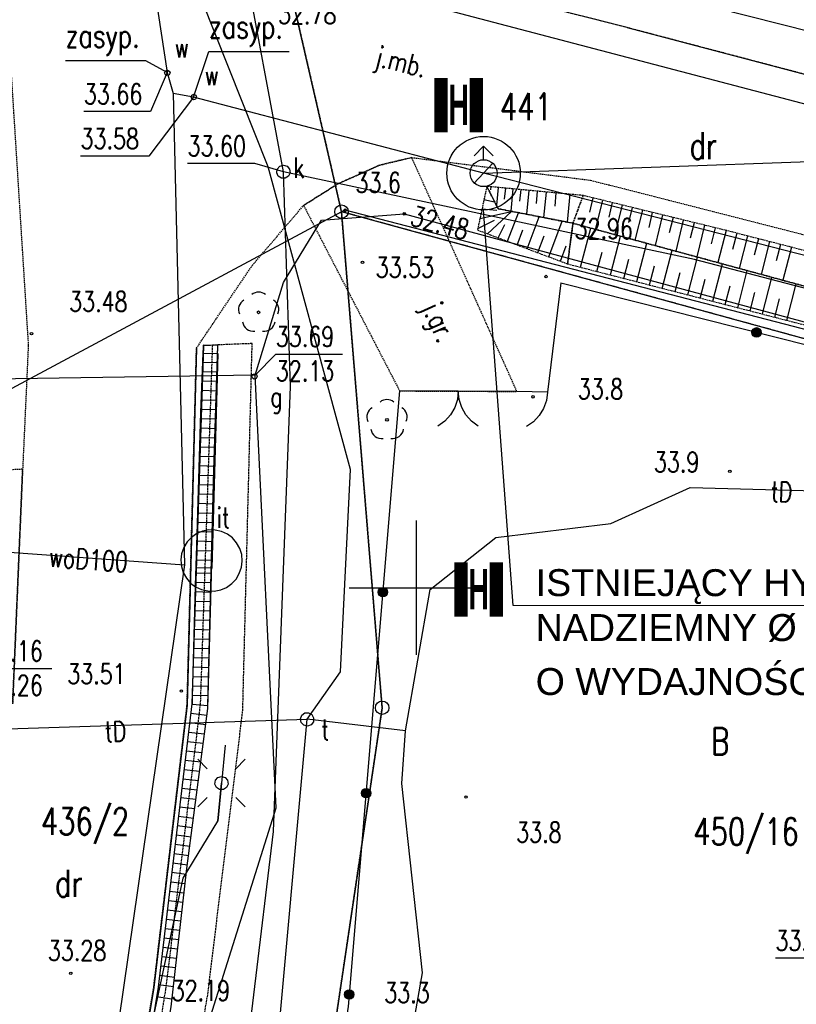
# Model space of a CAD drawing. Header units: millimetres. Extents: x 1427 to 82594, y 2364 to 16149.
# Tile 26 of 58: x 23123 to 23700, y 13059 to 13791. Entities that reach past the tile are written whole.
import ezdxf
from ezdxf.enums import TextEntityAlignment as Align

# ---------------------------------------------------------------- set-up
doc = ezdxf.new("R2010")
doc.units = ezdxf.units.MM
for name, pattern in [('2', [1, 0.5, -0.5]), ('423', [2, 1.5, -0.5]), ('424', [1.5, 1, -0.5]), ('9', [1.75, 1.25, -0.5]), ('901', [0])]:
    doc.linetypes.add(name, pattern=pattern)
for name, color, linetype in [('000_Inne__niezydentyfikowane_', 7, 'Continuous'), ('202-punkt_graniczny', 7, 'Continuous'), ('203-punkt_graniczny', 7, 'Continuous'), ('210-oznaczenie_konturu_uzytku_g', 7, 'Continuous'), ('211-numer_dzialki_ewidencyjnej', 7, 'Continuous'), ('218-kontur_uzytku_gruntowego', 7, 'Continuous'), ('219-dzialka_ewidencyjna', 7, 'Continuous'), ('581-Numer_w_GESUT-SWPOD', 7, 'Continuous'), ('brama', 7, 'Continuous'), ('chodnik', 7, 'Continuous'), ('drzewo_lisciaste', 7, 'Continuous'), ('furtka', 7, 'Continuous'), ('hydrant', 7, 'Continuous'), ('inny_obiekt_zagospodarowania_te', 7, 'Continuous'), ('jezdnia', 7, 'Continuous'), ('jezdnia-Atr17', 7, 'Continuous'), ('komora_podziemna', 7, 'Continuous'), ('komora_podziemna-Atr17', 7, 'Continuous'), ('kraweznik', 7, 'Continuous'), ('latarnia', 7, 'Continuous'), ('obudowa_ochronna_przewodu', 7, 'Continuous'), ('odwodnienie_liniowe', 7, 'Continuous'), ('ogrodzenie_trwale', 7, 'Continuous'), ('opisy', 7, 'Continuous'), ('pikieta_naturalna', 7, 'Continuous'), ('pikieta_naturalna-Atr2', 7, 'Continuous'), ('pikieta_sztuczna', 7, 'Continuous'), ('pikieta_sztuczna-Atr2', 7, 'Continuous'), ('przewod_elektroenergetyczny_pod', 7, 'Continuous'), ('przewod_gazowy', 7, 'Continuous'), ('przewod_kanalizacyjny', 7, 'Continuous'), ('przewod_telekomunikacyjny_podzi', 7, 'Continuous'), ('przewod_wodociagowy', 7, 'Continuous'), ('przewod_wodociagowy-Atr1', 7, 'Continuous'), ('rzedna-Atr2', 7, 'Continuous'), ('rzedna-Atr3', 7, 'Continuous'), ('skarpa_nieumocniona', 7, 'Continuous'), ('wlaz_do_komory_lub_kanalu_-_okr', 7, 'Continuous'), ('zasuwa_lub_zawor', 7, 'Continuous'), ('zasuwa_lub_zawor-Atr17', 7, 'Continuous')]:
    doc.layers.add(name, color=color, linetype=linetype)
doc.styles.add('ARIAL', font='arial.ttf')
doc.styles.get("Standard").update_dxf_attribs({"font": 'arial.ttf'})
doc.styles.add('STYL_ARIAL', font='simplex', dxfattribs={"width": 0.75, "oblique": 0.1})
doc.dimstyles.new('ISO-25', dxfattribs={"dimtxt": 2.5, "dimasz": 2.5, "dimexe": 1.25, "dimexo": 0.625, "dimtad": 1, "dimtxsty": 'Standard', "dimcen": 2.5, "dimadec": 0, "dimazin": 0, "dimtfac": 1, "dimtmove": 0, "dimatfit": 3, "dimfxl": 1, "dimarcsym": 0})

# ---------------------------------------------------------------- blocks, each defined once
blk = doc.blocks.new('202')
at = {"color": 0}
blk.add_circle((0, 0), 0.25, dxfattribs=at)
blk = doc.blocks.new('203')
at = {"color": 0}
blk.add_circle((0, 0), 0.05, dxfattribs=at)
blk = doc.blocks.new('US15')
at = {"color": 7}
blk.add_polyline3d([(0, 0.25, 0), (0.1352, 0.2103, 0), (0.2274, 0.1039, 0), (0.2475, -0.0356, 0), (0.1889, -0.1637, 0), (0.0704, -0.2399, 0), (-0.0704, -0.2399, 0), (-0.1889, -0.1637, 0), (-0.2475, -0.0356, 0), (-0.2274, 0.1039, 0), (-0.1352, 0.2103, 0), (0, 0.25, 0)], dxfattribs=at)
blk = doc.blocks.new('US22')
at = {"color": 7}
blk.add_polyline3d([(0, 0.25, 0), (0.1352, 0.2103, 0), (0.2274, 0.1039, 0), (0.2475, -0.0356, 0), (0.1889, -0.1637, 0), (0.0704, -0.2399, 0), (-0.0704, -0.2399, 0), (-0.1889, -0.1637, 0), (-0.2475, -0.0356, 0), (-0.2274, 0.1039, 0), (-0.1352, 0.2103, 0), (0, 0.25, 0)], dxfattribs=at)
blk = doc.blocks.new('SM01')
at = {"color": 7}
for points in [[(-0.53, 0.531, 0), (-0.883, 0.884, 0)], [(0.531, 0.531, 0), (0.884, 0.884, 0)], [(0, 0.25, 0), (0.1352, 0.2103, 0), (0.2274, 0.1039, 0), (0.2475, -0.0356, 0), (0.1889, -0.1637, 0), (0.0704, -0.2399, 0), (-0.0704, -0.2399, 0), (-0.1889, -0.1637, 0), (-0.2475, -0.0356, 0), (-0.2274, 0.1039, 0), (-0.1352, 0.2103, 0), (0, 0.25, 0)], [(-0.53, -0.53, 0), (-0.883, -0.883, 0)], [(0.531, -0.53, 0), (0.884, -0.883, 0)]]:
    blk.add_polyline3d(points, dxfattribs=at)
blk = doc.blocks.new('OK02')
at = {"color": 7}
for points in [[(-0.75, 1.299, 0), (-0.4963, 1.1147, 0), (-0.2865, 0.8817, 0), (-0.1297, 0.6101, 0), (-0.0328, 0.3119, 0), (0, 0, 0)], [(0, 0, 0), (0.0328, 0.3119, 0), (0.1297, 0.6101, 0), (0.2865, 0.8817, 0), (0.4963, 1.1147, 0), (0.75, 1.299, 0)]]:
    blk.add_polyline3d(points, dxfattribs=at)
blk = doc.blocks.new('OK04')
at = {"color": 7}
blk.add_polyline3d([(0, 0.001, 0), (0.0328, 0.3129, 0), (0.1297, 0.6111, 0), (0.2865, 0.8827, 0), (0.4963, 1.1157, 0), (0.75, 1.3, 0)], dxfattribs=at)
blk = doc.blocks.new('PW01')
at = {"color": 7}
blk.add_polyline3d([(0.045, 0, 0), (0.0318, -0.0318, 0), (0, -0.045, 0), (-0.0318, -0.0318, 0), (-0.045, 0, 0), (-0.0318, 0.0318, 0), (0, 0.045, 0), (0.0318, 0.0318, 0), (0.045, 0, 0)], dxfattribs=at)
blk = doc.blocks.new('922')
at = {"color": 0}
blk.add_circle((0, 0), 0.05, dxfattribs=at)
for centre, radius, start, end in [((0, 0.35), 0.4, 50.114, 129.886), ((-0.35, 0.1), 0.4, 119.8482, 203.5195), ((0.35, 0.1), 0.4, 336.8845, 60.1518), ((-0.2, -0.3), 0.4, 187.477, 278.4788), ((0.2, -0.275), 0.425, 262.6459, 349.6289)]:
    blk.add_arc(centre, radius, start, end, dxfattribs=at)
blk = doc.blocks.new('513')
at = {"color": 0}
for p, q in [((-0.35, 0.65), (0, 1)), ((0, 0.5), (0, 1)), ((0, 1), (0.35, 0.65))]:
    blk.add_line(p, q, dxfattribs=at)
blk.add_circle((0, 0), 0.5, dxfattribs=at)
blk = doc.blocks.new('_Oblique')
at = {"color": 0, "linetype": 'ByBlock', "lineweight": -2}
blk.add_line((-0.5, -0.5), (0.5, 0.5), dxfattribs=at)
blk = doc.blocks.new('*D74')
at = {"color": 0, "lineweight": -2, "transparency": 16777216}
blk.add_line((23467.95, 13676.71), (24785.55, 13724.18), dxfattribs=at)
at = {"layer": 'Defpoints', "color": 0, "transparency": 16777216}
for p in [(24785.55, 13724.18), (24785.55, 13724.14), (23467.95, 13676.67)]:
    blk.add_point(p, dxfattribs=at)
at = {"color": 0, "lineweight": -2, "transparency": 16777216, "xscale": 15, "yscale": 15, "zscale": 15}
for p, rotation in [((24785.55, 13724.18), 2.063234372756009), ((23467.95, 13676.71), 182.063234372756)]:
    blk.add_blockref('_Oblique', p, dxfattribs=dict(at, rotation=rotation))
at = {"color": 0, "transparency": 16777216, "insert": (24126.29, 13713.08), "char_height": 20, "attachment_point": 5, "rotation": 2.06323}
blk.add_mtext('67,0', dxfattribs=at)

msp = doc.modelspace()

# ---------------------------------------------------------------- linework, layer by layer
at = {"color": 1}
msp.add_line((23489.942, 13355.487), (23467.947, 13649.38), dxfattribs=at)
at = {"color": 1, "lineweight": 0}
msp.add_line((23489.942, 13355.487), (23912.885, 13355.487), dxfattribs=at)
at = {"color": 10, "const_width": 10, "elevation": -38000}
for points in [[(23436.309, 13747.406), (23436.309, 13707.035)], [(23462.509, 13747.406), (23462.509, 13707.035)], [(23451.146, 13387.624), (23451.146, 13347.252)], [(23477.345, 13387.624), (23477.345, 13347.252)]]:
    msp.add_lwpolyline(points, dxfattribs=at)
at = {"color": 1}
msp.add_circle((23467.947, 13676.673), 27.292, dxfattribs=at)
at = {"layer": '000_Inne__niezydentyfikowane_', "color": 7}
for points in [[(23473.347, 13666.673, 0), (23473.147, 13664.273, 0)], [(23478.747, 13666.073, 0), (23477.547, 13652.873, 0)], [(23484.147, 13665.473, 0), (23483.347, 13657.473, 0)], [(23489.747, 13665.073, 0), (23488.147, 13648.473, 0)], [(23495.547, 13664.473, 0), (23494.747, 13655.873, 0)], [(23501.547, 13663.873, 0), (23499.747, 13646.273, 0)], [(23507.747, 13663.273, 0), (23506.947, 13654.073, 0)], [(23514.347, 13662.673, 0), (23512.547, 13643.673, 0)], [(23521.747, 13662.073, 0), (23520.947, 13652.073, 0)], [(23531.947, 13661.073, 0), (23529.947, 13640.273, 0)], [(23468.147, 13657.073, 0), (23476.147, 13655.473, 0)], [(23549.147, 13658.273, 0), (23546.547, 13647.673, 0)], [(23556.347, 13656.473, 0), (23550.947, 13634.873, 0)], [(23563.547, 13654.873, 0), (23560.947, 13643.873, 0)], [(23570.947, 13653.073, 0), (23565.547, 13631.073, 0)], [(23465.147, 13643.073, 0), (23488.747, 13648.273, 0)], [(23466.747, 13650.273, 0), (23477.747, 13649.273, 0)], [(23470.947, 13631.673, 0), (23488.747, 13648.273, 0)], [(23485.747, 13626.073, 0), (23493.947, 13647.273, 0)], [(23578.347, 13651.073, 0), (23575.747, 13640.073, 0)], [(23585.947, 13649.273, 0), (23580.347, 13626.873, 0)], [(23593.347, 13647.473, 0), (23590.747, 13636.273, 0)], [(23600.947, 13645.673, 0), (23595.547, 13622.873, 0)], [(23463.547, 13635.473, 0), (23476.147, 13641.873, 0)], [(23478.747, 13628.673, 0), (23483.747, 13638.473, 0)], [(23500.347, 13620.473, 0), (23509.347, 13644.273, 0)], [(23516.347, 13614.473, 0), (23526.347, 13641.073, 0)], [(23608.747, 13643.673, 0), (23605.947, 13632.273, 0)], [(23616.347, 13641.873, 0), (23610.747, 13618.673, 0)], [(23624.347, 13639.873, 0), (23621.347, 13628.273, 0)], [(23632.147, 13638.073, 0), (23626.347, 13614.473, 0)], [(23492.947, 13623.273, 0), (23497.147, 13634.673, 0)], [(23539.947, 13606.873, 0), (23547.547, 13635.873, 0)], [(23640.147, 13636.073, 0), (23637.147, 13624.273, 0)], [(23648.147, 13634.073, 0), (23641.947, 13610.273, 0)], [(23656.147, 13632.073, 0), (23652.947, 13620.073, 0)], [(23508.147, 13617.673, 0), (23512.947, 13630.073, 0)], [(23562.347, 13601.073, 0), (23569.747, 13629.873, 0)], [(23581.747, 13596.073, 0), (23589.147, 13624.673, 0)], [(23664.147, 13630.073, 0), (23657.947, 13605.873, 0)], [(23672.147, 13627.873, 0), (23669.147, 13615.873, 0)], [(23680.347, 13625.873, 0), (23674.147, 13601.473, 0)], [(23688.547, 13623.673, 0), (23685.347, 13611.473, 0)], [(23525.147, 13611.273, 0), (23529.347, 13622.673, 0)], [(23552.147, 13603.673, 0), (23555.947, 13618.073, 0)], [(23600.747, 13591.073, 0), (23608.147, 13619.473, 0)], [(23696.747, 13621.673, 0), (23690.347, 13597.073, 0)], [(23572.147, 13598.473, 0), (23575.947, 13612.873, 0)], [(23619.747, 13586.273, 0), (23626.947, 13614.273, 0)], [(23638.347, 13581.473, 0), (23645.547, 13609.273, 0)], [(23591.347, 13593.673, 0), (23594.947, 13607.873, 0)], [(23610.347, 13588.673, 0), (23613.947, 13602.873, 0)], [(23656.947, 13576.673, 0), (23663.947, 13604.273, 0)], [(23628.947, 13583.873, 0), (23632.547, 13597.873, 0)], [(23675.147, 13572.073, 0), (23682.147, 13599.273, 0)], [(23693.347, 13567.273, 0), (23700.347, 13594.473, 0)], [(23647.547, 13579.073, 0), (23651.147, 13592.873, 0)], [(23665.947, 13574.273, 0), (23669.547, 13588.073, 0)], [(23684.347, 13569.673, 0), (23687.747, 13583.273, 0)]]:
    msp.add_polyline3d(points, dxfattribs=at)
at = {"layer": '218-kontur_uzytku_gruntowego', "color": 3, "linetype": '2'}
for points in [[(23293.747, 13946.673, 0), (23362.347, 13648.073, 0)], [(24121.547, 13439.673, 0), (23362.347, 13648.073, 0)], [(23362.347, 13648.073, 0), (23392.547, 13279.473, 0)], [(23392.547, 13279.473, 0), (23331.147, 12866.873, 0)], [(23331.147, 12866.873, 0), (23392.547, 13279.473, 0)]]:
    msp.add_polyline3d(points, dxfattribs=at)
at = {"layer": '219-dzialka_ewidencyjna', "color": 7}
for points in [[(23362.347, 13648.073, 0), (23293.747, 13946.673, 0)], [(23362.347, 13648.073, 0), (22995.947, 13451.673, 0)], [(23365.147, 13649.073, 0), (23362.347, 13648.073, 0)], [(24346.547, 13377.873, 0), (23362.347, 13648.073, 0)], [(23392.547, 13279.473, 0), (23362.347, 13648.073, 0)], [(24350.347, 13393.473, 0), (23365.147, 13649.073, 0)], [(23392.547, 13279.473, 0), (23331.147, 12866.873, 0)]]:
    msp.add_polyline3d(points, dxfattribs=at)
at = {"layer": '581-Numer_w_GESUT-SWPOD', "color": 7}
for points in [[(23252.347, 13733.273, 0), (23263.747, 13767.073, 0), (23323.427, 13767.073, 0)], [(23232.747, 13751.473, 0), (23216.947, 13760.273, 0), (23157.267, 13760.273, 0)]]:
    msp.add_polyline3d(points, dxfattribs=at)
at = {"layer": 'brama', "color": 7}
msp.add_polyline3d([(23492.747, 13514.473, 0), (23405.547, 13514.873, 0)], dxfattribs=at)
at = {"layer": 'chodnik', "color": 7, "linetype": '423'}
for points in [[(23255.231, 13019.375, 0), (23262.947, 13066.673, 0), (23288.947, 13277.273, 0), (23295.947, 13550.073, 0), (23266.347, 13548.873, 0)], [(23266.347, 13548.873, 0), (23257.347, 13282.273, 0), (23231.547, 13070.073, 0), (23161.019, 12641.825, 0)]]:
    msp.add_polyline3d(points, dxfattribs=at)
at = {"layer": 'furtka', "color": 7}
msp.add_polyline3d([(23515.347, 13514.073, 0), (23492.747, 13514.473, 0)], dxfattribs=at)
at = {"layer": 'inny_obiekt_zagospodarowania_te', "color": 7}
msp.add_polyline3d([(23280.747, 13371.673, 0), (23283.947, 13375.073, 0), (23286.347, 13379.273, 0), (23287.947, 13383.873, 0), (23288.547, 13388.473, 0), (23288.147, 13393.273, 0), (23286.747, 13397.873, 0), (23284.347, 13402.073, 0), (23281.347, 13405.673, 0), (23277.547, 13408.473, 0), (23273.147, 13410.473, 0), (23268.547, 13411.473, 0), (23263.747, 13411.673, 0), (23258.947, 13410.673, 0), (23254.747, 13408.873, 0), (23250.747, 13406.073, 0), (23247.547, 13402.673, 0), (23245.147, 13398.473, 0), (23243.547, 13393.873, 0), (23242.947, 13389.273, 0), (23243.347, 13384.473, 0), (23244.747, 13379.873, 0), (23247.147, 13375.673, 0), (23250.147, 13372.073, 0), (23253.947, 13369.273, 0), (23258.347, 13367.273, 0), (23262.947, 13366.273, 0), (23267.747, 13366.073, 0), (23272.547, 13367.073, 0), (23276.747, 13368.873, 0), (23280.747, 13371.673, 0)], dxfattribs=at)
at = {"layer": 'jezdnia', "color": 7, "linetype": '424'}
for points in [[(23574.547, 13784.873, 0), (23378.747, 13834.473, 0)], [(23811.747, 13722.473, 0), (23574.547, 13784.873, 0)], [(23114.947, 13780.273, 0), (23129.547, 13548.673, 0), (23125.347, 13456.673, 0), (23117.947, 13282.473, 0)], [(23492.747, 13514.473, 0), (23414.547, 13688.273, 0), (23390.747, 13682.673, 0), (23359.547, 13668.673, 0), (23334.147, 13652.673, 0), (23405.547, 13514.873, 0), (23492.747, 13514.473, 0)], [(23359.547, 13668.673, 0), (23390.747, 13682.673, 0)], [(23390.747, 13682.673, 0), (23414.547, 13688.273, 0)], [(23414.547, 13688.273, 0), (23547.347, 13671.473, 0)], [(23334.147, 13652.673, 0), (23359.547, 13668.673, 0)], [(23547.347, 13671.473, 0), (23847.747, 13594.873, 0)], [(23295.947, 13608.073, 0), (23334.147, 13652.673, 0)], [(23254.547, 13546.673, 0), (23295.947, 13608.073, 0)], [(23247.547, 13281.473, 0), (23254.547, 13546.673, 0)], [(23125.347, 13456.673, 0), (22893.947, 13445.873, 0)], [(23117.947, 13282.473, 0), (23125.347, 13456.673, 0)], [(23222.747, 13071.473, 0), (23247.547, 13281.473, 0)], [(23152.077, 12643.469, 0), (23222.747, 13071.473, 0)]]:
    msp.add_polyline3d(points, dxfattribs=at)
at = {"layer": 'kraweznik', "color": 7}
for points in [[(23574.547, 13784.873, 0), (23378.747, 13834.473, 0), (23348.547, 13844.673, 0), (23330.947, 13855.473, 0), (23313.147, 13866.873, 0), (23291.347, 13881.273, 0), (23273.947, 13895.273, 0), (23240.547, 13939.873, 0), (23225.547, 13974.273, 0), (23173.347, 14287.273, 0), (23103.347, 14728.473, 0), (23046.547, 15095.273, 0), (23033.147, 15177.873, 0), (23019.517, 15259.811, 0)], [(23574.547, 13784.873, 0), (23811.747, 13722.473, 0), (23924.947, 13695.073, 0), (23928.547, 13694.273, 0), (24327.147, 13596.673, 0), (24431.467, 13572.253, 0), (24663.307, 13515.133, 0), (24684.667, 13535.873, 0), (24686.607, 13554.693, 0), (24692.187, 13589.213, 0), (24775.547, 13564.893, 0)], [(23254.547, 13546.673, 0), (23247.547, 13281.473, 0), (23222.747, 13071.473, 0), (23152.077, 12643.469, 0)]]:
    msp.add_polyline3d(points, dxfattribs=at)
at = {"layer": 'latarnia', "color": 7}
msp.add_polyline3d([(23275.947, 13251.673, 0), (23270.347, 13195.273, 0)], dxfattribs=at)
at = {"layer": 'obudowa_ochronna_przewodu', "color": 52}
msp.add_polyline3d([(23298.147, 13526.473, 0), (23055.147, 13522.873, 0)], dxfattribs=at)
at = {"layer": 'odwodnienie_liniowe', "color": 7}
for points in [[(23259.665, 13548.499, 0), (23251.161, 13282.281, 0), (23226.017, 13071.893, 0), (23155.765, 12642.247, 0), (23166.119, 12640.767, 0), (23235.631, 13057.251, 0), (23247.463, 13159.893, 0), (23262.993, 13278.805, 0), (23270.387, 13548.795, 0), (23259.665, 13548.499, 0)], [(23251.351, 13282.031, 0), (23262.897, 13281.225, 0), (23265.583, 13380.045, 0), (23267.463, 13455.931, 0), (23270.417, 13548.519, 0), (23259.407, 13548.787, 0), (23253.499, 13369.947, 0), (23251.447, 13286.983, 0), (23251.351, 13282.031, 0)], [(23259.633, 13543.025, 0), (23270.401, 13542.763, 0), (23265.937, 13383.079, 0), (23254.381, 13383.343, 0), (23257.795, 13498.903, 0), (23259.633, 13543.025, 0)], [(23270.207, 13535.765, 0), (23259.345, 13536.069, 0)], [(23270.011, 13528.767, 0), (23259.053, 13529.075, 0)], [(23269.815, 13521.771, 0), (23258.761, 13522.079, 0)], [(23269.619, 13514.773, 0), (23258.469, 13515.085, 0)], [(23269.423, 13507.777, 0), (23258.179, 13508.091, 0)], [(23269.229, 13500.779, 0), (23257.887, 13501.095, 0)], [(23269.033, 13493.781, 0), (23257.653, 13494.099, 0)], [(23268.837, 13486.785, 0), (23257.447, 13487.103, 0)], [(23268.641, 13479.787, 0), (23257.241, 13480.105, 0)], [(23268.445, 13472.789, 0), (23257.033, 13473.109, 0)], [(23268.249, 13465.793, 0), (23256.827, 13466.111, 0)], [(23268.055, 13458.795, 0), (23256.619, 13459.115, 0)], [(23267.859, 13451.797, 0), (23256.413, 13452.119, 0)], [(23267.663, 13444.801, 0), (23256.207, 13445.121, 0)], [(23267.467, 13437.803, 0), (23255.999, 13438.125, 0)], [(23267.271, 13430.807, 0), (23255.793, 13431.127, 0)], [(23267.075, 13423.809, 0), (23255.587, 13424.131, 0)], [(23266.881, 13416.811, 0), (23255.379, 13417.133, 0)], [(23266.685, 13409.815, 0), (23255.173, 13410.137, 0)], [(23266.293, 13395.819, 0), (23254.759, 13396.143, 0)], [(23266.489, 13402.817, 0), (23254.967, 13403.139, 0)], [(23266.097, 13388.823, 0), (23254.553, 13389.145, 0)], [(23265.559, 13379.189, 0), (23253.815, 13379.509, 0)], [(23265.369, 13372.193, 0), (23253.583, 13372.513, 0)], [(23265.179, 13365.195, 0), (23253.389, 13365.515, 0)], [(23264.989, 13358.197, 0), (23253.217, 13358.517, 0)], [(23264.799, 13351.199, 0), (23253.043, 13351.519, 0)], [(23264.419, 13337.205, 0), (23252.697, 13337.523, 0)], [(23264.609, 13344.203, 0), (23252.871, 13344.521, 0)], [(23264.229, 13330.207, 0), (23252.525, 13330.525, 0)], [(23264.039, 13323.211, 0), (23252.351, 13323.527, 0)], [(23263.849, 13316.213, 0), (23252.179, 13316.531, 0)], [(23263.659, 13309.215, 0), (23252.005, 13309.533, 0)], [(23263.469, 13302.219, 0), (23251.833, 13302.535, 0)], [(23263.277, 13295.221, 0), (23251.659, 13295.537, 0)], [(23263.087, 13288.223, 0), (23251.487, 13288.539, 0)], [(23250.331, 13275.331, 0), (23262.351, 13273.893, 0)], [(23249.499, 13268.379, 0), (23261.445, 13266.953, 0)], [(23248.669, 13261.429, 0), (23260.539, 13260.011, 0)], [(23247.839, 13254.479, 0), (23259.631, 13253.069, 0)], [(23247.007, 13247.529, 0), (23258.725, 13246.127, 0)], [(23246.177, 13240.577, 0), (23257.819, 13239.187, 0)], [(23245.347, 13233.627, 0), (23256.913, 13232.245, 0)], [(23244.515, 13226.677, 0), (23256.005, 13225.303, 0)], [(23243.685, 13219.727, 0), (23255.099, 13218.363, 0)], [(23242.023, 13205.825, 0), (23253.287, 13204.479, 0)], [(23242.855, 13212.775, 0), (23254.193, 13211.421, 0)], [(23241.193, 13198.875, 0), (23252.379, 13197.537, 0)], [(23240.363, 13191.923, 0), (23251.473, 13190.597, 0)], [(23239.531, 13184.973, 0), (23250.567, 13183.655, 0)], [(23238.701, 13178.023, 0), (23249.661, 13176.713, 0)], [(23237.871, 13171.073, 0), (23248.753, 13169.771, 0)], [(23237.041, 13164.121, 0), (23247.847, 13162.831, 0)], [(23236.209, 13157.171, 0), (23247.001, 13155.881, 0)], [(23235.379, 13150.221, 0), (23246.199, 13148.927, 0)], [(23234.549, 13143.271, 0), (23245.397, 13141.973, 0)], [(23233.717, 13136.319, 0), (23244.597, 13135.019, 0)], [(23232.887, 13129.369, 0), (23243.795, 13128.065, 0)], [(23232.057, 13122.419, 0), (23242.993, 13121.111, 0)], [(23231.225, 13115.469, 0), (23242.191, 13114.157, 0)], [(23230.395, 13108.517, 0), (23241.389, 13107.203, 0)], [(23229.565, 13101.567, 0), (23240.589, 13100.249, 0)], [(23228.733, 13094.617, 0), (23239.787, 13093.295, 0)], [(23227.903, 13087.665, 0), (23238.985, 13086.341, 0)], [(23227.073, 13080.715, 0), (23238.183, 13079.387, 0)], [(23226.241, 13073.765, 0), (23237.381, 13072.433, 0)], [(23224.889, 13064.987, 0), (23236.307, 13063.119, 0)]]:
    msp.add_polyline3d(points, dxfattribs=at)
at = {"layer": 'ogrodzenie_trwale', "color": 7, "linetype": '901'}
for points in [[(23525.347, 13595.073, 0), (23515.347, 13514.073, 0)], [(23525.347, 13595.073, 0), (24346.147, 13388.073, 0)], [(23405.547, 13514.873, 0), (23367.347, 13057.473, 0), (23299.471, 12616.375, 0)]]:
    msp.add_polyline3d(points, dxfattribs=at)
at = {"layer": 'ogrodzenie_trwale', "color": 7}
for centre, radius in [((23670.793, 13558.393), 3.5), ((23670.793, 13558.393), 3.15), ((23670.793, 13558.393), 2.8), ((23670.793, 13558.393), 2.45), ((23670.793, 13558.393), 2.1), ((23670.793, 13558.393), 1.75), ((23670.793, 13558.393), 1.4), ((23670.793, 13558.393), 1.05), ((23670.793, 13558.393), 0.7), ((23393.063, 13365.393), 3.5), ((23393.063, 13365.393), 3.15), ((23393.063, 13365.393), 2.8), ((23393.063, 13365.393), 2.45), ((23393.063, 13365.393), 2.1), ((23393.063, 13365.393), 1.75), ((23393.063, 13365.393), 1.4), ((23393.063, 13365.393), 1.05), ((23393.063, 13365.393), 0.7), ((23380.579, 13215.913), 3.5), ((23380.579, 13215.913), 3.15), ((23380.579, 13215.913), 2.8), ((23380.579, 13215.913), 2.45), ((23380.579, 13215.913), 2.1), ((23380.579, 13215.913), 1.75), ((23380.579, 13215.913), 1.4), ((23380.579, 13215.913), 1.05), ((23380.579, 13215.913), 0.7), ((23368.095, 13066.435), 3.5), ((23368.095, 13066.435), 3.15), ((23368.095, 13066.435), 2.8), ((23368.095, 13066.435), 2.45), ((23368.095, 13066.435), 2.1), ((23368.095, 13066.435), 1.75), ((23368.095, 13066.435), 1.4), ((23368.095, 13066.435), 1.05), ((23368.095, 13066.435), 0.7)]:
    msp.add_circle(centre, radius, dxfattribs=at)
at = {"layer": 'opisy', "color": 7}
for points in [[(23418.147, 13318.673, 0), (23418.147, 13418.673, 0)], [(23368.147, 13368.673, 0), (23468.147, 13368.673, 0)]]:
    msp.add_polyline3d(points, dxfattribs=at)
at = {"layer": 'przewod_elektroenergetyczny_pod', "color": 1}
msp.add_polyline3d([(23156.781, 12642.605, 0), (23198.547, 12936.873, 0), (23244.747, 13152.873, 0), (23270.347, 13195.273, 0), (23273.147, 13223.473, 0)], dxfattribs=at)
at = {"layer": 'przewod_gazowy', "color": 40}
for points in [[(23298.147, 13526.473, 0), (23055.147, 13522.873, 0), (23023.547, 13882.673, 0), (23019.547, 13953.073, 0), (23011.747, 13984.473, 0), (22961.747, 14264.073, 0), (22950.547, 14404.673, 0), (22899.147, 14741.073, 0), (22897.547, 14747.273, 0), (22896.347, 14753.473, 0), (22894.747, 14791.073, 0), (22880.347, 14856.073, 0), (22880.547, 14863.873, 0), (22879.147, 14872.673, 0), (22873.347, 14943.273, 0), (22836.147, 15008.473, 0), (22819.947, 15072.073, 0)], [(23298.147, 13526.473, 0), (23319.347, 13595.473, 0), (23347.547, 13641.873, 0), (23408.947, 13646.473, 0), (24329.147, 13398.073, 0), (24454.947, 13366.273, 0)], [(23255.231, 13019.375, 0), (23313.747, 13205.073, 0), (23298.147, 13526.473, 0)]]:
    msp.add_polyline3d(points, dxfattribs=at)
at = {"layer": 'przewod_kanalizacyjny', "color": 34}
for points in [[(23216.747, 13856.873, 0), (23768.747, 13711.873, 0), (24375.347, 13556.273, 0), (24714.747, 13474.473, 0), (25164.947, 13360.073, 0)], [(23244.329, 12626.511, 0), (23282.547, 12944.873, 0), (23311.747, 13187.473, 0), (23324.347, 13518.073, 0), (23319.147, 13677.673, 0), (23288.747, 13840.873, 0), (23216.747, 13856.873, 0)], [(24371.147, 13569.473, 0), (24328.947, 13428.673, 0), (23624.747, 13612.473, 0), (23319.147, 13677.673, 0)]]:
    msp.add_polyline3d(points, dxfattribs=at)
at = {"layer": 'przewod_telekomunikacyjny_podzi', "color": 30}
for points in [[(23336.747, 13270.873, 0), (23361.547, 13306.073, 0), (23369.147, 13456.473, 0), (23307.747, 13681.273, 0), (23229.147, 13879.473, 0), (23097.147, 14804.673, 0), (23038.885, 15259.385, 0)], [(23246.747, 13975.673, 0), (23290.147, 13934.473, 0), (23375.147, 13866.873, 0), (24049.947, 13696.273, 0), (24664.347, 13539.273, 0), (25097.947, 13437.273, 0), (25266.947, 13389.673, 0)], [(23409.947, 13262.273, 0), (23428.147, 13367.273, 0), (23477.147, 13406.073, 0), (23562.547, 13416.473, 0), (23621.347, 13443.073, 0), (23724.147, 13440.273, 0), (23797.147, 13410.873, 0), (23886.147, 13342.473, 0), (24026.947, 13319.073, 0), (24027.147, 13315.873, 0)], [(23052.347, 13261.873, 0), (23336.747, 13270.873, 0)], [(23268.589, 12622.051, 0), (23282.147, 12734.873, 0), (23302.747, 12894.873, 0), (23312.547, 13003.673, 0), (23336.747, 13270.873, 0)], [(23385.917, 12600.483, 0), (23397.347, 12734.873, 0), (23352.347, 12837.073, 0), (23401.747, 12964.073, 0), (23422.547, 13082.473, 0), (23407.147, 13223.273, 0), (23409.947, 13262.273, 0), (23336.747, 13270.873, 0)]]:
    msp.add_polyline3d(points, dxfattribs=at)
at = {"layer": 'przewod_wodociagowy', "color": 5}
for points in [[(23059.347, 14917.073, 0), (23126.547, 14448.473, 0), (23232.747, 13751.473, 0), (23237.147, 13735.873, 0)], [(25855.147, 13071.073, 0), (25493.347, 13154.073, 0), (25310.747, 13201.673, 0), (25281.947, 13209.073, 0), (24328.347, 13452.873, 0), (24159.747, 13499.273, 0), (23467.947, 13676.673, 0), (23252.347, 13733.273, 0), (23237.147, 13735.873, 0)], [(23237.147, 13735.873, 0), (23245.747, 13385.673, 0)], [(23020.947, 13491.073, 0), (23022.947, 13401.873, 0), (23245.747, 13385.673, 0)], [(23245.747, 13385.673, 0), (23162.147, 12807.273, 0), (23138.989, 12645.875, 0)]]:
    msp.add_polyline3d(points, dxfattribs=at)
at = {"layer": 'rzedna-Atr2', "color": 7}
for points in [[(23232.747, 13751.473, 0), (23220.347, 13722.473, 0), (23170.887, 13722.473, 0)], [(23252.347, 13733.273, 0), (23219.147, 13689.273, 0), (23168.407, 13689.273, 0)], [(23319.147, 13677.673, 0), (23297.947, 13683.873, 0), (23247.947, 13683.873, 0)], [(23298.147, 13526.473, 0), (23313.547, 13542.273, 0), (23363.007, 13542.273, 0)], [(23052.147, 13262.073, 0), (23096.947, 13308.673, 0), (23147.047, 13308.673, 0)], [(23746.147, 13076.673, 0), (23729.747, 13093.473, 0), (23684.847, 13093.473, 0)]]:
    msp.add_polyline3d(points, dxfattribs=at)
at = {"layer": 'skarpa_nieumocniona', "color": 7, "linetype": '9'}
for points in [[(23470.347, 13666.873, 0), (23463.347, 13634.473, 0), (23530.347, 13609.273, 0), (23534.347, 13639.473, 0), (23478.747, 13650.273, 0), (23470.347, 13666.873, 0)], [(23470.347, 13666.873, 0), (23463.347, 13634.473, 0), (23530.347, 13609.273, 0), (23534.347, 13639.473, 0), (23478.747, 13650.273, 0), (23470.347, 13666.873, 0)], [(23478.747, 13650.273, 0), (23534.347, 13639.473, 0), (23541.947, 13660.073, 0), (23470.347, 13666.873, 0), (23478.747, 13650.273, 0)], [(23478.747, 13650.273, 0), (23534.347, 13639.473, 0), (23541.947, 13660.073, 0), (23470.347, 13666.873, 0), (23478.747, 13650.273, 0)], [(23541.947, 13660.073, 0), (23534.347, 13639.473, 0), (23764.747, 13576.873, 0), (24155.547, 13474.473, 0), (24290.147, 13437.673, 0), (24298.747, 13456.273, 0), (24125.947, 13507.673, 0), (23841.947, 13584.273, 0), (23647.547, 13634.273, 0), (23541.947, 13660.073, 0)], [(23541.947, 13660.073, 0), (23534.347, 13639.473, 0), (23764.747, 13576.873, 0), (24155.547, 13474.473, 0), (24290.147, 13437.673, 0), (24298.747, 13456.273, 0), (24125.947, 13507.673, 0), (23841.947, 13584.273, 0), (23647.547, 13634.273, 0), (23541.947, 13660.073, 0)], [(23530.347, 13609.273, 0), (24287.747, 13414.473, 0), (24290.147, 13437.673, 0), (24155.547, 13474.473, 0), (23764.747, 13576.873, 0), (23534.347, 13639.473, 0), (23530.347, 13609.273, 0)], [(23530.347, 13609.273, 0), (24287.747, 13414.473, 0), (24290.147, 13437.673, 0), (24155.547, 13474.473, 0), (23764.747, 13576.873, 0), (23534.347, 13639.473, 0), (23530.347, 13609.273, 0)]]:
    msp.add_polyline3d(points, dxfattribs=at)
at = {"layer": 'zasuwa_lub_zawor', "color": 5}
for points in [[(23231.427, 13749.867, 0), (23230.907, 13751.307, 0), (23231.555, 13752.693, 0), (23232.995, 13753.215, 0), (23234.381, 13752.565, 0), (23234.901, 13751.127, 0), (23234.253, 13749.741, 0), (23232.815, 13749.219, 0), (23231.427, 13749.867, 0)], [(23251.059, 13731.913, 0), (23250.537, 13733.353, 0), (23251.187, 13734.739, 0), (23252.625, 13735.261, 0), (23254.013, 13734.611, 0), (23254.533, 13733.173, 0), (23253.885, 13731.787, 0), (23252.445, 13731.265, 0), (23251.059, 13731.913, 0)]]:
    msp.add_polyline3d(points, dxfattribs=at)
at = {"layer": 'zasuwa_lub_zawor-Atr17', "color": 52}
msp.add_polyline3d([(23296.139, 13524.349, 0), (23295.617, 13525.787, 0), (23296.267, 13527.173, 0), (23297.705, 13527.695, 0), (23299.093, 13527.047, 0), (23299.613, 13525.607, 0), (23298.965, 13524.221, 0), (23297.525, 13523.699, 0), (23296.139, 13524.349, 0)], dxfattribs=at)

# ---------------------------------------------------------------- block references
at = {"layer": '202-punkt_graniczny', "color": 7, "xscale": 20, "yscale": 20, "zscale": 20}
for p in [(23362.347, 13648.073), (23392.547, 13279.473)]:
    msp.add_blockref('202', p, dxfattribs=at)
at = {"layer": '203-punkt_graniczny', "color": 7, "xscale": 20, "yscale": 20, "zscale": 20}
msp.add_blockref('203', (23365.147, 13649.073), dxfattribs=at)
at = {"layer": 'brama', "color": 7, "xscale": 20, "yscale": 20, "zscale": 20, "rotation": 179.73686}
msp.add_blockref('OK02', (23449.147, 13514.673), dxfattribs=at)
at = {"layer": 'drzewo_lisciaste', "color": 3, "xscale": 20, "yscale": 20, "zscale": 20}
for p in [(23300.747, 13573.273), (23396.147, 13493.473)]:
    msp.add_blockref('922', p, dxfattribs=at)
at = {"layer": 'furtka', "color": 7, "xscale": 20, "yscale": 20, "zscale": 20, "rotation": 178.98629}
msp.add_blockref('OK04', (23515.347, 13514.073), dxfattribs=at)
at = {"layer": 'hydrant', "color": 5, "xscale": 20, "yscale": 20, "zscale": 20}
msp.add_blockref('513', (23467.947, 13676.673), dxfattribs=at)
at = {"layer": 'komora_podziemna', "color": 30, "xscale": 20, "yscale": 20, "zscale": 20, "rotation": 85.62281}
msp.add_blockref('US15', (23336.747, 13270.873), dxfattribs=at)
at = {"layer": 'latarnia', "color": 7, "xscale": 20, "yscale": 20, "zscale": 20}
msp.add_blockref('SM01', (23273.147, 13223.473), dxfattribs=at)
at = {"layer": 'pikieta_naturalna', "color": 7, "xscale": 20, "yscale": 20, "zscale": 20}
for p in [(23408.947, 13646.473), (23504.747, 13510.473), (23650.947, 13455.073), (23454.947, 13213.073)]:
    msp.add_blockref('PW01', p, dxfattribs=at)
at = {"layer": 'pikieta_sztuczna', "color": 7, "xscale": 20, "yscale": 20, "zscale": 20, "rotation": 180.0004199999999}
for p in [(23377.947, 13610.473), (23514.347, 13599.873), (23131.947, 13557.473), (23243.347, 13291.873), (23161.147, 13082.073)]:
    msp.add_blockref('PW01', p, dxfattribs=at)
at = {"layer": 'wlaz_do_komory_lub_kanalu_-_okr', "color": 7, "xscale": 20, "yscale": 20, "zscale": 20}
msp.add_blockref('US22', (23319.147, 13677.673), dxfattribs=at)

# ---------------------------------------------------------------- texts
at = {"char_height": 30, "width": 26.19955, "attachment_point": 5, "style": 'ARIAL'}
for insert in [(23449.409, 13727.41, -38000), (23464.245, 13367.627, -38000)]:
    msp.add_mtext('{\\W0.5;\\fArial|b1|i0|c0|p34;H\\P}', dxfattribs=dict(at, insert=insert))
at = {"insert": (23506.664, 13382.432), "char_height": 20, "attachment_point": 1, "rotation": 359.984437, "style": 'ARIAL'}
msp.add_mtext_dynamic_manual_height_columns('\\A1;{\\C240;\\c2367469;ISTNIEJĄCY HYDRANT P.POŻ.\\PNADZIEMNY %%C DN 80 mm\\PO WYDAJNOŚCI 10 dm\\H0.7x;\\S3^ ;\\H1.42857x;/s}', width=850.08319, gutter_width=12.5, heights=[0], dxfattribs=at)
at = {"layer": '210-oznaczenie_konturu_uzytku_g', "color": 3, "style": 'STYL_ARIAL', "width": 0.75}
for s, p in [('dr', (23620.919, 13681.037)), ('B', (23636.947, 13238.585)), ('dr', (23149.305, 13133.055))]:
    msp.add_text(s, height=20, dxfattribs=at).set_placement(p, align=Align.BOTTOM_LEFT)
at = {"layer": '211-numer_dzialki_ewidencyjnej', "color": 7, "style": 'STYL_ARIAL', "width": 0.75}
for s, p in [('441', (23480.139, 13736.015)), ('436/2', (23138.889, 13204.971)), ('450/16', (23623.805, 13197.509))]:
    msp.add_text(s, height=20, dxfattribs=at).set_placement(p, align=Align.TOP_LEFT)
at = {"layer": '581-Numer_w_GESUT-SWPOD', "color": 5, "style": 'STYL_ARIAL', "width": 0.75}
for p in [(23263.747, 13771.645), (23157.267, 13764.845)]:
    msp.add_text('zasyp.', height=17.5, dxfattribs=at).set_placement(p, align=Align.BOTTOM_LEFT)
at = {"layer": 'inny_obiekt_zagospodarowania_te', "color": 7, "style": 'STYL_ARIAL', "width": 0.75}
msp.add_text('it', height=15, dxfattribs=at).set_placement((23269.569, 13408.643), align=Align.BOTTOM_LEFT)
at = {"layer": 'jezdnia-Atr17', "color": 7, "style": 'STYL_ARIAL', "width": 0.75}
for s, rotation, p in [('j.mb.', 346.266, (23385.311, 13752.239)), ('j.gr.', 294.225, (23417.907, 13575.015))]:
    msp.add_text(s, height=15, rotation=rotation, dxfattribs=at).set_placement(p, align=Align.BOTTOM_LEFT)
at = {"layer": 'komora_podziemna-Atr17', "color": 7, "style": 'STYL_ARIAL', "width": 0.75}
msp.add_text('t', height=15, dxfattribs=at).set_placement((23347.347, 13251.107), align=Align.BOTTOM_LEFT)
at = {"layer": 'pikieta_naturalna-Atr2', "color": 7, "style": 'STYL_ARIAL', "width": 0.75}
for s, p in [('33.6', (23372.747, 13657.707)), ('33.8', (23537.947, 13504.307)), ('33.9', (23594.547, 13450.107)), ('33.8', (23492.147, 13174.907)), ('33.3', (23394.147, 13055.707))]:
    msp.add_text(s, height=15, dxfattribs=at).set_placement(p, align=Align.BOTTOM_LEFT)
at = {"layer": 'pikieta_sztuczna-Atr2', "color": 7, "style": 'STYL_ARIAL', "width": 0.75}
for s, p in [('32.96', (23535.547, 13623.507)), ('33.53', (23387.747, 13594.707)), ('33.48', (23159.947, 13569.307)), ('33.51', (23158.547, 13292.707)), ('33.28', (23144.145, 13087.039)), ('32.19', (23236.147, 13057.307))]:
    msp.add_text(s, height=15, dxfattribs=at).set_placement(p, align=Align.BOTTOM_LEFT)
at = {"layer": 'przewod_telekomunikacyjny_podzi', "color": 30, "style": 'STYL_ARIAL', "width": 0.75}
for rotation, p in [(358.44, (23681.423, 13440.127)), (1.813, (23186.357, 13261.595))]:
    msp.add_text('tD', height=15, rotation=rotation, dxfattribs=at).set_placement(p, align=Align.MIDDLE_LEFT)
at = {"layer": 'przewod_wodociagowy-Atr1', "color": 5, "style": 'STYL_ARIAL', "width": 0.75}
msp.add_text('woD100', height=15, rotation=355.841, dxfattribs=at).set_placement((23144.857, 13391.827), align=Align.MIDDLE_LEFT)
at = {"layer": 'rzedna-Atr2', "color": 5, "style": 'STYL_ARIAL', "width": 0.75}
for s, p in [('33.66', (23170.887, 13723.467)), ('33.58', (23168.407, 13690.267))]:
    msp.add_text(s, height=15, dxfattribs=at).set_placement(p, align=Align.BOTTOM_LEFT)
at = {"layer": 'rzedna-Atr2', "color": 34, "style": 'STYL_ARIAL', "width": 0.75}
for s, p in [('33.60', (23247.947, 13684.867)), ('33.81', (23684.847, 13094.467))]:
    msp.add_text(s, height=15, dxfattribs=at).set_placement(p, align=Align.BOTTOM_LEFT)
at = {"layer": 'rzedna-Atr2', "color": 52, "style": 'STYL_ARIAL', "width": 0.75}
msp.add_text('32.48', height=15, rotation=344.893, dxfattribs=at).set_placement((23414.587, 13645.537), align=Align.MIDDLE_LEFT)
at = {"layer": 'rzedna-Atr2', "color": 40, "style": 'STYL_ARIAL', "width": 0.75}
msp.add_text('33.69', height=15, dxfattribs=at).set_placement((23313.547, 13543.267), align=Align.BOTTOM_LEFT)
at = {"layer": 'rzedna-Atr2', "color": 30, "style": 'STYL_ARIAL', "width": 0.75}
msp.add_text('33.16', height=15, dxfattribs=at).set_placement((23096.947, 13309.667), align=Align.BOTTOM_LEFT)
at = {"layer": 'rzedna-Atr3', "color": 34, "style": 'STYL_ARIAL', "width": 0.75}
msp.add_text('32.78', height=15, dxfattribs=at).set_placement((23315.199, 13783.065), align=Align.BOTTOM_LEFT)
at = {"layer": 'rzedna-Atr3', "color": 40, "style": 'STYL_ARIAL', "width": 0.75}
msp.add_text('32.13', height=15, dxfattribs=at).set_placement((23313.547, 13517.747), align=Align.BOTTOM_LEFT)
at = {"layer": 'rzedna-Atr3', "color": 30, "style": 'STYL_ARIAL', "width": 0.75}
msp.add_text('32.26', height=15, dxfattribs=at).set_placement((23096.947, 13284.147), align=Align.BOTTOM_LEFT)
at = {"layer": 'wlaz_do_komory_lub_kanalu_-_okr', "color": 7, "style": 'STYL_ARIAL', "width": 0.75}
msp.add_text('k', height=15, dxfattribs=at).set_placement((23326.547, 13668.707), align=Align.BOTTOM_LEFT)
at = {"layer": 'zasuwa_lub_zawor-Atr17', "color": 5, "style": 'STYL_ARIAL', "width": 0.75}
for p in [(23238.347, 13758.107), (23260.547, 13737.507)]:
    msp.add_text('w', height=15, dxfattribs=at).set_placement(p, align=Align.BOTTOM_LEFT)
at = {"layer": 'zasuwa_lub_zawor-Atr17', "color": 40, "style": 'STYL_ARIAL', "width": 0.75}
msp.add_text('g', height=15, dxfattribs=at).set_placement((23309.327, 13498.573), align=Align.BOTTOM_LEFT)

# ---------------------------------------------------------------- dimensions: what is measured, and where the dimension line sits
at = {"color": 1}
dim = msp.add_aligned_dim(p1=(23467.947, 13676.673), p2=(24785.547, 13724.14), distance=0.039, text='67,0', dimstyle='ISO-25', override={"dimtxt": 20, "dimasz": 15, "dimblk1": 'Oblique', "dimblk2": 'Oblique', "dimsah": 1, "dimse1": 1, "dimse2": 1}, dxfattribs=at)
dim.commit()
dim.dimension.update_dxf_attribs({"geometry": '*D74', "text_midpoint": (24126.29, 13713.081)})

doc.saveas('drawing.dxf')
